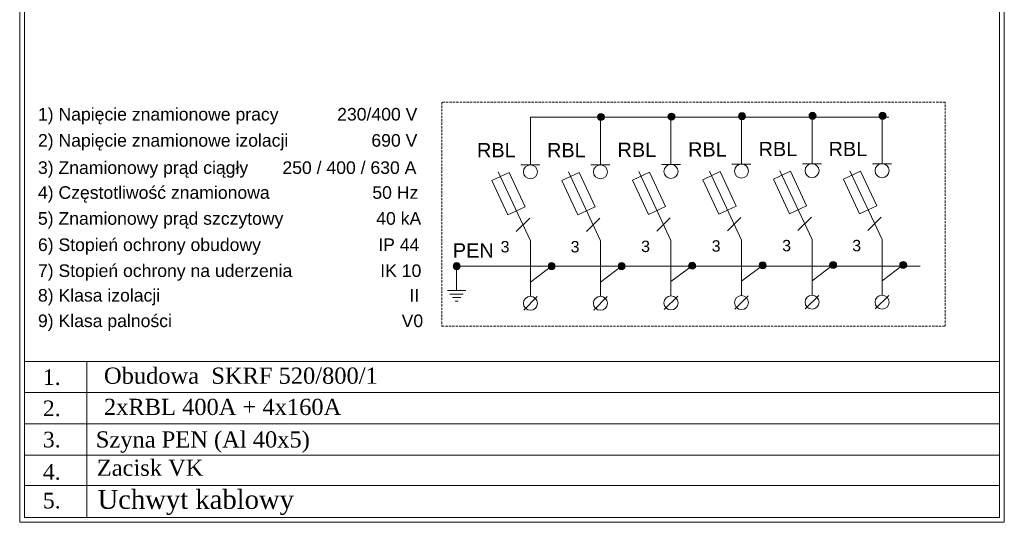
# Model space of a CAD drawing. Header units: centimetres. Extents: x -4572 to 125430, y -27163 to 73697.
# Tile 25 of 44: x 102628 to 105364, y -20185 to -18788. Entities that reach past the tile are written whole.
import ezdxf

# ---------------------------------------------------------------- set-up
doc = ezdxf.new("R2010")
doc.units = ezdxf.units.CM
doc.header["$MEASUREMENT"] = 0
doc.linetypes.add('HIDDEN', pattern=[9.525, 6.35, -3.175])
doc.layers.add('w0', color=7, linetype='Continuous')
doc.styles.add('ARIAL', font='arial.ttf', dxfattribs={"width": 0.8})
doc.styles.add('MtXpl_Times New Roman24', font='times.ttf', dxfattribs={"height": 0.2})
doc.styles.get("Standard").update_dxf_attribs({"font": 'ARIAL.TTF'})

msp = doc.modelspace()

# ---------------------------------------------------------------- hatches: boundary and pattern name
at = {"lineweight": 15}
h = msp.add_hatch(color=256, dxfattribs=at)
edge = h.paths.add_edge_path()
edge.add_arc((104243.4, -19058.4), 9.73, 0, 360)
h = msp.add_hatch(color=256, dxfattribs=at)
edge = h.paths.add_edge_path()
edge.add_arc((104439.4, -19057.3), 9.73, 0, 360)
h = msp.add_hatch(color=256, dxfattribs=at)
edge = h.paths.add_edge_path()
edge.add_arc((104635.3, -19056.2), 9.73, 0, 360)
h = msp.add_hatch(color=256, dxfattribs=at)
edge = h.paths.add_edge_path()
edge.add_arc((104831.3, -19055.2), 9.73, 0, 360)
h = msp.add_hatch(color=256, dxfattribs=at)
edge = h.paths.add_edge_path()
edge.add_arc((105025.9, -19055.2), 9.73, 0, 360)
h = msp.add_hatch(color=256, dxfattribs=at)
edge = h.paths.add_edge_path()
edge.add_arc((103842.4, -19473), 9.73, 0, 360)
h = msp.add_hatch(color=256, dxfattribs=at)
edge = h.paths.add_edge_path()
edge.add_arc((104106.2, -19473), 9.73, 0, 360)
h = msp.add_hatch(color=256, dxfattribs=at)
edge = h.paths.add_edge_path()
edge.add_arc((104300.7, -19473), 9.73, 0, 360)
h = msp.add_hatch(color=256, dxfattribs=at)
edge = h.paths.add_edge_path()
edge.add_arc((104496.7, -19471.9), 9.73, 0, 360)
h = msp.add_hatch(color=256, dxfattribs=at)
edge = h.paths.add_edge_path()
edge.add_arc((104692.7, -19470.8), 9.73, 0, 360)
h = msp.add_hatch(color=256, dxfattribs=at)
edge = h.paths.add_edge_path()
edge.add_arc((104888.6, -19469.8), 9.73, 0, 360)
h = msp.add_hatch(color=256, dxfattribs=at)
edge = h.paths.add_edge_path()
edge.add_arc((105083.2, -19469.8), 9.73, 0, 360)

# ---------------------------------------------------------------- linework, layer by layer
at = {"lineweight": 0}
for p, q in [((102641.2, -16562.9, 1125), (102641.2, -20172, 1125)), ((105351.2, -20172, 1125), (105351.2, -16562.9, 1125)), ((105351.2, -19737.7, 1125), (102641.2, -19737.7, 1125)), ((102814.9, -19737.7, 1125), (102814.9, -20172, 1125)), ((105351.2, -19824.5, 1125), (102641.2, -19824.5, 1125)), ((105351.2, -19824.5, 1125), (102641.2, -19824.5, 1125)), ((105351.2, -19824.5, 1125), (102641.2, -19824.5, 1125)), ((105351.2, -19911.4, 1125), (102641.2, -19911.4, 1125)), ((105351.2, -19911.4, 1125), (102641.2, -19911.4, 1125)), ((105351.2, -19911.4, 1125), (102641.2, -19911.4, 1125)), ((105351.2, -19998.2, 1125), (102641.2, -19998.2, 1125)), ((105351.2, -19998.2, 1125), (102641.2, -19998.2, 1125)), ((105351.2, -19998.2, 1125), (102641.2, -19998.2, 1125)), ((105351.2, -20083, 1125), (102641.2, -20083, 1125)), ((105351.2, -20083, 1125), (102641.2, -20083, 1125)), ((105351.2, -20083, 1125), (102641.2, -20083, 1125)), ((105351.2, -20172, 1125), (102641.2, -20172, 1125)), ((105351.2, -20172, 1125), (102641.2, -20172, 1125)), ((105351.2, -20172, 1125), (102641.2, -20172, 1125)), ((102641.2, -20172, 1125), (105351.2, -20172, 1125)), ((102641.2, -20172, 1125), (105267, -20172, 1125)), ((105364.2, -20185, 1125), (105350.3, -20185, 1125))]:
    msp.add_line(p, q, dxfattribs=at)
at = {"lineweight": 15}
for p, q in [((105043, -19059.4, 1123), (104047.4, -19059.4, 1123)), ((104047.4, -19157.1, 1123), (104047.4, -19059.4, 1123)), ((104047.4, -19191.4, 1123), (104047.4, -19059.4, 1123)), ((104242, -19157.1, 1123), (104242, -19059.4, 1123)), ((104242, -19191.4, 1123), (104242, -19059.4, 1123)), ((104438, -19156.1, 1123), (104438, -19058.4, 1123)), ((104438, -19190.3, 1123), (104438, -19058.4, 1123)), ((104633.9, -19155, 1123), (104633.9, -19057.3, 1123)), ((104633.9, -19189.2, 1123), (104633.9, -19057.3, 1123)), ((104829.9, -19153.9, 1123), (104829.9, -19056.2, 1123)), ((104829.9, -19188.2, 1123), (104829.9, -19056.2, 1123)), ((105024.5, -19153.9, 1123), (105024.5, -19056.2, 1123)), ((105024.5, -19188.2, 1123), (105024.5, -19056.2, 1123)), ((104073.8, -19191.4, 1123), (104021, -19191.4, 1123)), ((104268.4, -19191.4, 1123), (104215.6, -19191.4, 1123)), ((104464.4, -19190.3, 1123), (104411.6, -19190.3, 1123)), ((104660.3, -19189.2, 1123), (104607.5, -19189.2, 1123)), ((104856.3, -19188.2, 1123), (104803.5, -19188.2, 1123)), ((105050.9, -19188.2, 1123), (104998.1, -19188.2, 1123)), ((103958.2, -19211.1, 1123), (104047.4, -19402.5, 1123)), ((104152.8, -19211.1, 1123), (104242, -19402.5, 1123)), ((104348.7, -19210.1, 1123), (104438, -19401.4, 1123)), ((104544.7, -19209, 1123), (104633.9, -19400.4, 1123)), ((104740.7, -19208, 1123), (104829.9, -19399.3, 1123)), ((104935.2, -19208, 1123), (105024.5, -19399.3, 1123)), ((104008.2, -19377, 1123), (104045.5, -19339.7, 1123)), ((104202.8, -19377, 1123), (104240.1, -19339.7, 1123)), ((104398.7, -19375.9, 1123), (104436, -19338.6, 1123)), ((104594.7, -19374.9, 1123), (104632, -19337.6, 1123)), ((104790.7, -19373.8, 1123), (104828, -19336.5, 1123)), ((104985.2, -19373.8, 1123), (105022.5, -19336.5, 1123)), ((104047.4, -19402.5, 1123), (104047.4, -19556.9, 1123)), ((104242, -19402.5, 1123), (104242, -19534.4, 1123)), ((104438, -19401.4, 1123), (104438, -19533.4, 1123)), ((104633.9, -19400.4, 1123), (104633.9, -19532.3, 1123)), ((104829.9, -19399.3, 1123), (104829.9, -19531.2, 1123)), ((105024.5, -19399.3, 1123), (105024.5, -19531.2, 1123)), ((104242, -19446.2, 1123), (104242, -19556.9, 1123)), ((104438, -19445.2, 1123), (104438, -19555.8, 1123)), ((104633.9, -19444.1, 1123), (104633.9, -19554.7, 1123)), ((104829.9, -19443, 1123), (104829.9, -19553.7, 1123)), ((105024.5, -19443, 1123), (105024.5, -19553.7, 1123)), ((103842.4, -19472.9, 1123), (105130.7, -19472.9, 1123)), ((103842.4, -19472.9, 1123), (103842.4, -19540.6, 1123)), ((104047.4, -19517.1, 1123), (104106.2, -19473, 1123)), ((104242, -19517.1, 1123), (104300.7, -19473, 1123)), ((104438, -19516.1, 1123), (104496.7, -19471.9, 1123)), ((104633.9, -19515, 1123), (104692.7, -19470.8, 1123)), ((104829.9, -19514, 1123), (104888.6, -19469.8, 1123)), ((105024.5, -19514, 1123), (105083.2, -19469.8, 1123)), ((103816.8, -19540.6, 1123), (103868, -19540.6, 1123)), ((103823.9, -19550.5, 1123), (103860.9, -19550.5, 1123)), ((103831, -19560.4, 1123), (103853.7, -19560.4, 1123)), ((104066.1, -19557.7, 1123), (104028.8, -19595, 1123)), ((104260.7, -19557.7, 1123), (104223.3, -19595, 1123)), ((104456.6, -19556.6, 1123), (104419.3, -19593.9, 1123)), ((104652.6, -19555.5, 1123), (104615.3, -19592.9, 1123)), ((104848.6, -19554.5, 1123), (104811.2, -19591.8, 1123)), ((105043.1, -19554.5, 1123), (105005.8, -19591.8, 1123)), ((103838.1, -19570.3, 1123), (103846.6, -19570.3, 1123))]:
    msp.add_line(p, q, dxfattribs=at)
at = {"lineweight": 0, "elevation": 1125}
msp.add_lwpolyline([(102628.2, -16549.9), (102628.2, -20185), (105364.2, -20185), (105364.2, -16549.9)], close=True, dxfattribs=at)
at = {"color": 1, "linetype": 'HIDDEN', "lineweight": 15, "elevation": 1123}
msp.add_lwpolyline([(103801.6, -19639.7), (105200.2, -19639.7), (105200.2, -19017), (103801.6, -19017)], close=True, dxfattribs=at)
at = {"lineweight": 15, "elevation": 1123}
for points in [[(103940.1, -19234.8), (103988, -19212.5), (104032.6, -19308.1), (103984.7, -19330.5)], [(104134.7, -19234.8), (104182.5, -19212.5), (104227.1, -19308.1), (104179.3, -19330.5)], [(104330.7, -19233.7), (104378.5, -19211.4), (104423.1, -19307.1), (104375.3, -19329.4)], [(104526.6, -19232.7), (104574.5, -19210.4), (104619.1, -19306), (104571.2, -19328.3)], [(104722.6, -19231.6), (104770.4, -19209.3), (104815, -19305), (104767.2, -19327.3)], [(104917.2, -19231.6), (104965, -19209.3), (105009.6, -19305), (104961.8, -19327.3)]]:
    msp.add_lwpolyline(points, close=True, dxfattribs=at)
at = {"lineweight": 15}
for centre, radius in [((104243.4, -19058.4, 1123), 9.73), ((104439.4, -19057.3, 1123), 9.73), ((104635.3, -19056.2, 1123), 9.73), ((104831.3, -19055.2, 1123), 9.73), ((105025.9, -19055.2, 1123), 9.73), ((104047.4, -19210.8, 1123), 19.5), ((104242, -19210.8, 1123), 19.5), ((104438, -19209.8, 1123), 19.5), ((104633.9, -19208.7, 1123), 19.5), ((104829.9, -19207.6, 1123), 19.5), ((105024.5, -19207.6, 1123), 19.5), ((103842.4, -19473, 1123), 9.73), ((104106.2, -19473, 1123), 9.73), ((104300.7, -19473, 1123), 9.73), ((104496.7, -19471.9, 1123), 9.73), ((104692.7, -19470.8, 1123), 9.73), ((104888.6, -19469.8, 1123), 9.73), ((105083.2, -19469.8, 1123), 9.73), ((104047.4, -19576.3, 1123), 19.5), ((104242, -19576.3, 1123), 19.5), ((104438, -19575.3, 1123), 19.5), ((104633.9, -19574.2, 1123), 19.5), ((104829.9, -19573.1, 1123), 19.5), ((105024.5, -19573.1, 1123), 19.5)]:
    msp.add_circle(centre, radius, dxfattribs=at)

# ---------------------------------------------------------------- texts
at = {"lineweight": 0, "style": 'ARIAL'}
for s, p in [('1) Napięcie znamionowe pracy\xa0\xa0\xa0         230/400 V', (102678.9, -19068.3, 1123)), ('2) Napięcie znamionowe izolacji \xa0\xa0\xa0\xa0\xa0\xa0\xa0         690 V', (102678.9, -19141, 1123)), ('3) Znamionowy prąd ciągły\xa0\xa0     250 / 400 / 630 A ', (102678.9, -19216.7, 1123)), ('4) Częstotliwość znamionowa\xa0\xa0\xa0\xa0\xa0\xa0\xa0\xa0\xa0\xa0\xa0\xa0\xa0\xa0\xa0\xa0\xa0\xa0\xa0\xa0 50 Hz', (102678.9, -19285.9, 1123)), ('5) Znamionowy prąd szczytowy\xa0\xa0\xa0\xa0\xa0\xa0\xa0\xa0\xa0\xa0\xa0\xa0\xa0\xa0\xa0\xa0\xa0\xa0 40 kA', (102678.9, -19357.9, 1123)), ('6) Stopień ochrony obudowy\xa0\xa0\xa0\xa0\xa0\xa0\xa0\xa0\xa0\xa0\xa0\xa0\xa0\xa0\xa0\xa0\xa0\xa0\xa0\xa0\xa0\xa0\xa0 IP 44', (102678.9, -19431, 1123)), ('7) Stopień ochrony na uderzenia\xa0\xa0\xa0\xa0\xa0\xa0\xa0\xa0\xa0\xa0\xa0\xa0\xa0\xa0\xa0\xa0  IK 10', (102678.9, -19503.1, 1123)), ('8) Klasa izolacji\xa0\xa0\xa0\xa0\xa0\xa0\xa0\xa0\xa0\xa0\xa0\xa0\xa0\xa0\xa0\xa0\xa0\xa0\xa0\xa0\xa0\xa0\xa0\xa0\xa0\xa0\xa0\xa0\xa0\xa0\xa0\xa0\xa0\xa0\xa0\xa0\xa0\xa0\xa0\xa0\xa0\xa0\xa0\xa0\xa0\xa0\xa0\xa0\xa0\xa0 II', (102678.9, -19571.6, 1123)), ('9) Klasa palności\xa0\xa0\xa0\xa0\xa0\xa0\xa0\xa0\xa0\xa0\xa0\xa0\xa0\xa0\xa0\xa0\xa0\xa0\xa0\xa0\xa0\xa0\xa0\xa0\xa0\xa0\xa0\xa0\xa0\xa0\xa0\xa0\xa0\xa0\xa0\xa0\xa0\xa0\xa0\xa0\xa0\xa0\xa0\xa0\xa0\xa0\xa0V0  ', (102678.9, -19642.4, 1123))]:
    msp.add_text(s, height=35, dxfattribs=at).set_placement(p)
at = {"lineweight": 15}
for p in [(103964.6, -19434.9, 1123), (104159.1, -19434.9, 1123), (104355.1, -19433.9, 1123), (104551.1, -19432.8, 1123), (104747, -19431.7, 1123), (104941.6, -19431.7, 1123)]:
    msp.add_text('3', height=31.7, dxfattribs=at).set_placement(p)
at = {"lineweight": 15, "char_height": 39.58, "width": 308.283, "attachment_point": 1}
for s, insert in [('RBL', (103898.9, -19130.8, 1123)), ('RBL', (104093.5, -19130.8, 1123)), ('RBL', (104289.4, -19129.7, 1123)), ('RBL', (104485.4, -19128.7, 1123)), ('RBL', (104681.4, -19127.6, 1123)), ('RBL', (104875.9, -19127.6, 1123)), ('PEN', (103831.8, -19409.5, 1123))]:
    msp.add_mtext(s, dxfattribs=dict(at, insert=insert))
at = {"lineweight": 0, "attachment_point": 1}
for s, insert, char_height, width in [('\\fTimes New Roman|b0|i0|c238|p18;Obudowa  SKRF 520/800/1', (102862.3, -19754.9, 1125), 45, 2477.435), ('{\\fTimes New Roman|b0|i0|c238|p18;1.}', (102692.7, -19759.6, 1125), 43.43, 587.62), ('{\\fTimes New Roman|b0|i0|c238|p18;2.}', (102692.7, -19846.5, 1125), 43.43, 587.62), ('{\\fTimes New Roman|b0|i0|c238|p18;2xRBL 400A + 4x160A}', (102862.3, -19841.7, 1125), 45, 2477.435), ('{\\fTimes New Roman|b0|i0|c238|p18;3.}', (102692.7, -19933.3, 1125), 43.43, 587.62), ('\\fTimes New Roman|b0|i0|c238|p18;4.', (102692.7, -20023, 1125), 43.43, 587.62), ('\\fTimes New Roman|b0|i0|c238|p18;5.', (102692.7, -20102.8, 1125), 43.43, 587.62)]:
    msp.add_mtext(s, dxfattribs=dict(at, insert=insert, char_height=char_height, width=width))
at = {"layer": 'w0', "lineweight": 0, "style": 'MtXpl_Times New Roman24'}
msp.add_text('Szyna PEN (Al 40x5)', height=45, dxfattribs=at).set_placement((102839.7, -19977.1, 1125))
at = {"layer": 'w0', "lineweight": 0, "width": 3766.255, "attachment_point": 1}
for s, insert, char_height in [('\\fTimes New Roman|b0|i0|c238;Zacisk VK', (102842.4, -20010.8, 1125), 45), ('\\fTimes New Roman|b0|i0|c238|p18;Uchwyt kablowy', (102844.5, -20095, 1125), 52.678)]:
    msp.add_mtext(s, dxfattribs=dict(at, insert=insert, char_height=char_height))

doc.saveas('drawing.dxf')
